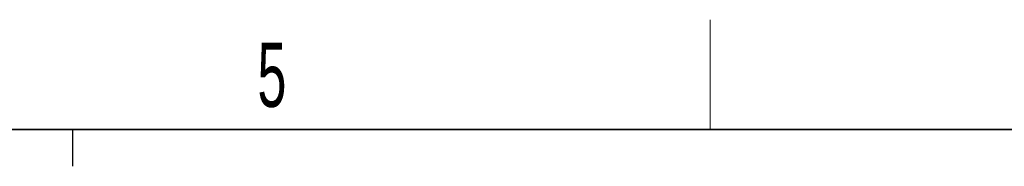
# Paper-space layout 'Blatt4' of a CAD drawing. Header units: millimetres. Extents: x 5 to 418, y 2 to 292.
# Tile 90 of 93: x 227.1 to 280.78, y 280.5 to 288.5. Entities that reach past the tile are written whole.
import ezdxf

# ---------------------------------------------------------------- set-up
doc = ezdxf.new("R2010")
doc.units = ezdxf.units.MM
doc.layers.add('SLD-0', color=7, linetype='Continuous')
doc.styles.add('SLDTEXTSTYLE1', font='TXT', dxfattribs={"width": 0.605})

psp = doc.layouts.new('Blatt4')

# ---------------------------------------------------------------- linework, layer by layer
at = {"layer": 'SLD-0', "lineweight": 18}
psp.add_line((264.75, 282.5), (264.75, 288.5), dxfattribs=at)
at = {"layer": 'SLD-0', "lineweight": 35}
psp.add_line((408, 282.5), (26, 282.5), dxfattribs=at)
at = {"layer": 'SLD-0'}
psp.add_line((230, 280.5), (230, 282.5), dxfattribs=at)
psp.add_line((230, 280.5), (230, 282.5), dxfattribs=at)

# ---------------------------------------------------------------- texts
at = {"layer": 'SLD-0', "insert": (240.853, 287.243), "char_height": 3.5, "attachment_point": 2, "style": 'SLDTEXTSTYLE1'}
psp.add_mtext('5', dxfattribs=at)

doc.saveas('drawing.dxf')
